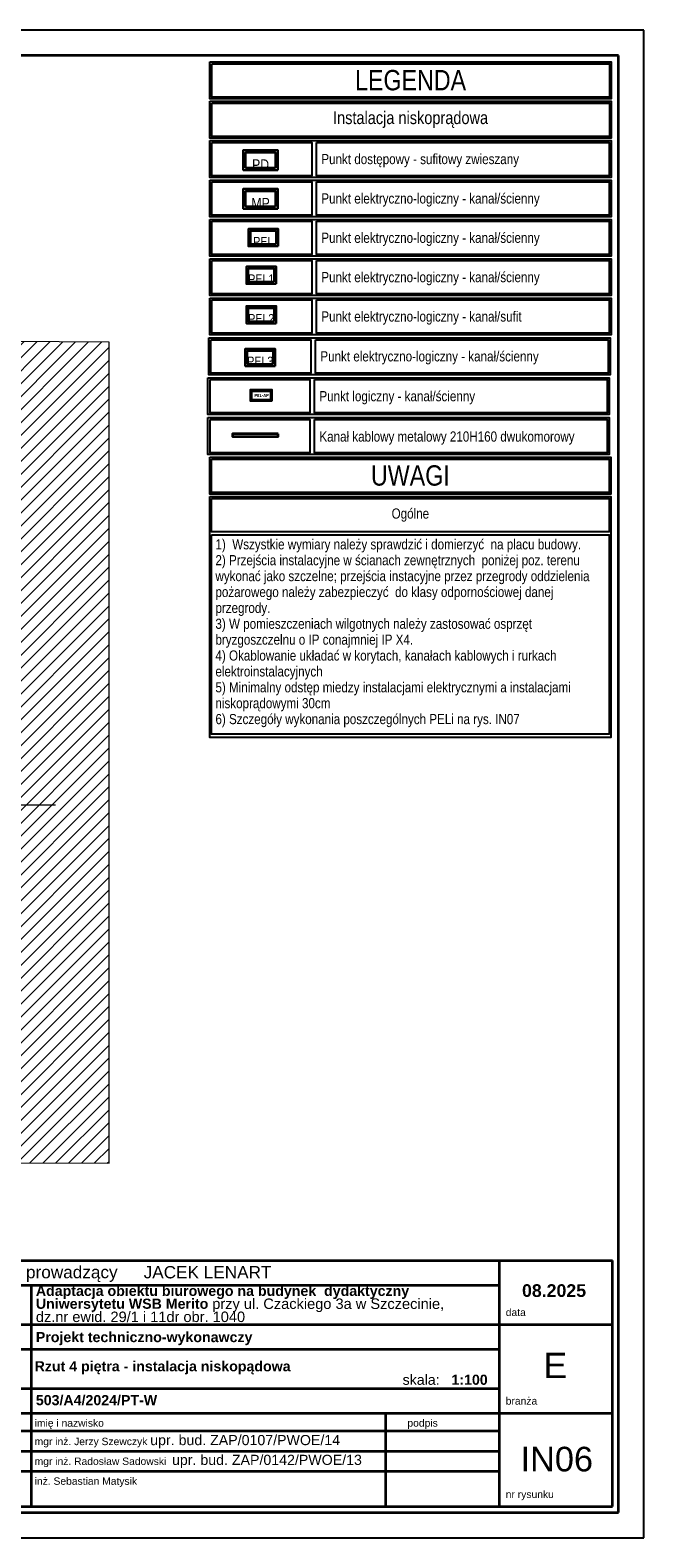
# Model space of a CAD drawing. Header units: millimetres. Extents: x 82175 to 237000, y 24756 to 471700.
# Tile 49 of 256: x 125077 to 137175, y 84492 to 114192. Entities that reach past the tile are written whole.
import ezdxf

# ---------------------------------------------------------------- set-up
doc = ezdxf.new("R2010")
doc.units = ezdxf.units.MM
for name, color, linetype, lineweight in [('!! kanał podpoaraperowy z gniazdami', 6, 'Continuous', 35), ('#EL-IT', 4, 'Continuous', 35), ('arch tabela_Nr_Pióra__100', 7, 'Continuous', 20), ('CP_FRREF', 251, 'Continuous', 35), ('gniazdo', 1, 'Continuous', 30), ('\xa0♦EL - Gniazda', 1, 'Continuous', 35), ('\xa0♦IT - PEL', 8, 'Continuous', 35), ('\xa0♦IT_Opis', 7, 'Continuous', 20)]:
    doc.layers.add(name, color=color, linetype=linetype, lineweight=lineweight)
for name, color, linetype in [('#EL - PELAP', 196, 'Continuous'), ('#EL - Teletechnika', 3, 'Continuous'), ('arch - tabela2', 7, 'Continuous'), ('CP_LINENORM', 253, 'Continuous'), ('stokrotka opisy', 8, 'Continuous')]:
    doc.layers.add(name, color=color, linetype=linetype)
doc.layers.get('gniazdo').off()
doc.styles.add('GENERATED_STYLE_1', font='ARIALN.TTF')
doc.styles.get("Standard").update_dxf_attribs({"font": 'arial.ttf'})
doc.styles.add('STYL_AUTOMATYCZNY_1', font='arial.ttf')
doc.styles.add('STYL_AUTOMATYCZNY_2', font='arial.ttf')

# ---------------------------------------------------------------- blocks, each defined once
blk = doc.blocks.new('pd')
at = {"layer": '#EL - Teletechnika', "color": 1, "lineweight": 30}
blk.add_lwpolyline([(340, 0), (-340, 0), (-340, 394), (340, 394)], close=True, dxfattribs=at)
at = {"layer": '#EL - Teletechnika', "color": 7, "lineweight": 30}
blk.add_lwpolyline([(294, 46), (-294, 46), (-294, 349), (294, 349)], close=True, dxfattribs=at)
at = {"layer": '#EL - Teletechnika', "color": 1, "insert": (0, 108), "char_height": 24.05, "attachment_point": 5, "line_spacing_factor": 0.4}
blk.add_mtext('\\fArial Narrow|b0|i0;{\\H8.7679950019x;\\A1;PD}\\A1;\\fTahoma|b1|i0|c238;\\P', dxfattribs=at)
blk = doc.blocks.new('MP')
at = {"layer": '#EL - Teletechnika', "color": 1, "lineweight": 30}
blk.add_lwpolyline([(229988, 3580), (229400, 3580), (229400, 3921), (229988, 3921)], close=True, dxfattribs=at)
at = {"layer": '#EL - Teletechnika', "color": 7, "lineweight": 30}
blk.add_lwpolyline([(229949, 3619), (229439, 3619), (229439, 3882), (229949, 3882)], close=True, dxfattribs=at)
at = {"layer": '#EL - Teletechnika', "color": 1, "insert": (229694, 3674), "char_height": 20.79, "attachment_point": 5, "line_spacing_factor": 0.4}
blk.add_mtext('\\fArial Narrow|b0|i0;{\\H8.7679950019x;\\A1;MP}\\A1;\\fTahoma|b1|i0|c238;\\P', dxfattribs=at)
blk = doc.blocks.new('PEL2')
at = {"layer": '#EL - Teletechnika', "color": 1, "lineweight": 30}
blk.add_lwpolyline([(-17799.592, 399.8), (-17800.18, 399.8), (-17800.18, 400.141), (-17799.592, 400.141)], close=True, dxfattribs=at)
at = {"layer": '#EL - Teletechnika', "color": 7, "lineweight": 30}
blk.add_lwpolyline([(-17799.631, 399.839), (-17800.141, 399.839), (-17800.141, 400.102), (-17799.631, 400.102)], close=True, dxfattribs=at)
at = {"layer": '#EL - Teletechnika', "color": 1, "insert": (-17799.886, 399.894), "char_height": 0.02079, "attachment_point": 5, "line_spacing_factor": 0.4}
blk.add_mtext('\\fArial Narrow|b0|i0;{\\H8.7679950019x;\\A1;PEL}\\A1;\\fTahoma|b1|i0|c238;\\P', dxfattribs=at)
blk = doc.blocks.new('sdf')
at = {"layer": '#EL - Teletechnika', "color": 1, "lineweight": 30}
blk.add_lwpolyline([(294, 0), (-294, 0), (-294, 341), (294, 341)], close=True, dxfattribs=at)
at = {"layer": '#EL - Teletechnika', "color": 7, "lineweight": 30}
blk.add_lwpolyline([(255, 39), (-255, 39), (-255, 302), (255, 302)], close=True, dxfattribs=at)
at = {"layer": '#EL - Teletechnika', "color": 1, "insert": (0, 94), "char_height": 20.79, "attachment_point": 5, "line_spacing_factor": 0.4}
blk.add_mtext('\\fArial Narrow|b0|i0;{\\H8.7679950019x;\\A1;PEL1}\\A1;\\fTahoma|b1|i0|c238;\\P', dxfattribs=at)
blk = doc.blocks.new('dws')
at = {"layer": '#EL - Teletechnika', "color": 1, "lineweight": 30}
blk.add_lwpolyline([(294, 0), (-294, 0), (-294, 341), (294, 341)], close=True, dxfattribs=at)
at = {"layer": '#EL - Teletechnika', "color": 7, "lineweight": 30}
blk.add_lwpolyline([(255, 39), (-255, 39), (-255, 302), (255, 302)], close=True, dxfattribs=at)
at = {"layer": '#EL - Teletechnika', "color": 1, "insert": (0, 94), "char_height": 20.79, "attachment_point": 5, "line_spacing_factor": 0.4}
blk.add_mtext('\\fArial Narrow|b0|i0;{\\H8.7679950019x;\\A1;PEL2}\\A1;\\fTahoma|b1|i0|c238;\\P', dxfattribs=at)
blk = doc.blocks.new('pel3')
at = {"layer": '#EL - Teletechnika', "color": 1, "lineweight": 30}
blk.add_lwpolyline([(294, 0), (-294, 0), (-294, 341), (294, 341)], close=True, dxfattribs=at)
at = {"layer": '#EL - Teletechnika', "color": 7, "lineweight": 30}
blk.add_lwpolyline([(255, 39), (-255, 39), (-255, 302), (255, 302)], close=True, dxfattribs=at)
at = {"layer": '#EL - Teletechnika', "color": 1, "insert": (0, 94), "char_height": 20.79, "attachment_point": 5, "line_spacing_factor": 0.4}
blk.add_mtext('\\fArial Narrow|b0|i0;{\\H8.7679950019x;\\A1;PEL3}\\A1;\\fTahoma|b1|i0|c238;\\P', dxfattribs=at)
blk = doc.blocks.new('16C009C')
blk.add_lwpolyline([(-40, -171), (-404, -171), (-404, 0), (-40, 0)], close=True)
at = {"insert": (-73, -87), "char_height": 60, "width": 184.87, "attachment_point": 6}
blk.add_mtext('\\fTahoma|b1|i0|c238;\\A1;PEL-AP', dxfattribs=at)
blk = doc.blocks.new('pel-ap')
at = {"layer": '#EL - PELAP', "color": 2}
blk.add_lwpolyline([(208, -209), (-210, -209), (-210, 15), (208, 15)], close=True, dxfattribs=at)
at = {"layer": '#EL - PELAP', "color": 2, "rotation": 359.9999999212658}
blk.add_blockref('16C009C', (221, -12), dxfattribs=at)

msp = doc.modelspace()

# ---------------------------------------------------------------- hatches: boundary and pattern name
at = {"linetype": 'Continuous', "lineweight": 15}
h = msp.add_hatch(dxfattribs=at)
h.set_pattern_fill('Bloczki_ceramiczne_0006', color=8, style=0, pattern_type=2)
h.set_pattern_definition([(45, (-135208.59, 381186.62), (-127.27922, 127.27922), [])])
h.paths.add_polyline_path([(123679, 108064), (123869, 92076), (124010, 91879), (126632, 91872), (126632, 108048)])

# ---------------------------------------------------------------- linework, layer by layer
at = {"layer": '!! kanał podpoaraperowy z gniazdami'}
msp.add_lwpolyline([(129964, 106239), (129069, 106239), (129069, 106189), (129964, 106189)], close=True, dxfattribs=at)
at = {"color": 7, "linetype": 'Continuous', "lineweight": 35}
for p, q in [((118554, 89953), (136554, 89953)), ((119330, 89953), (136286, 89953)), ((134326, 85108), (134326, 89953)), ((136554, 85108), (136554, 89953)), ((123400, 89469), (134326, 89469)), ((125103, 85108), (125103, 89469)), ((123400, 88693), (136554, 88693)), ((123400, 88209), (134326, 88209)), ((123400, 87434), (134326, 87434)), ((123400, 86949), (136554, 86949)), ((132088, 85108), (132088, 86949)), ((132088, 85108), (132088, 86949)), ((123400, 86599), (134326, 86599)), ((125103, 86599), (132120, 86599)), ((125103, 86599), (132088, 86599)), ((123400, 86202), (130384, 86202)), ((125103, 86202), (134326, 86202)), ((123400, 85804), (134326, 85804)), ((118554, 85108), (136554, 85108)), ((125103, 85108), (132120, 85108)), ((126995, 85108), (132623, 85108))]:
    msp.add_line(p, q, dxfattribs=at)
at = {"color": 7}
for points in [[(128622, 113567), (136529, 113567), (136529, 112841), (128622, 112841)], [(128657, 113530), (136494, 113530), (136494, 112874), (128657, 112874)], [(128622, 112792), (136529, 112792), (136529, 112065), (128622, 112065)], [(128657, 112755), (136494, 112755), (136494, 112099), (128657, 112099)], [(128620, 112016), (136527, 112016), (136527, 111289), (128620, 111289)], [(128661, 111979), (130629, 111979), (130629, 111323), (128661, 111323)], [(130723, 111979), (136492, 111979), (136492, 111323), (130723, 111323)], [(128620, 111240), (136527, 111240), (136527, 110514), (128620, 110514)], [(128661, 111204), (130629, 111204), (130629, 110547), (128661, 110547)], [(130723, 111204), (136492, 111204), (136492, 110547), (130723, 110547)], [(128620, 110465), (136527, 110465), (136527, 109739), (128620, 109739)], [(128661, 110429), (130629, 110429), (130629, 109772), (128661, 109772)], [(130723, 110429), (136492, 110429), (136492, 109772), (130723, 109772)], [(128620, 109690), (136527, 109690), (136527, 108964), (128620, 108964)], [(128661, 109653), (130629, 109653), (130629, 108997), (128661, 108997)], [(130723, 109653), (136492, 109653), (136492, 108997), (130723, 108997)], [(128620, 108915), (136527, 108915), (136527, 108189), (128620, 108189)], [(128661, 108878), (130629, 108878), (130629, 108222), (128661, 108222)], [(130723, 108878), (136492, 108878), (136492, 108222), (130723, 108222)], [(128601, 108130), (136508, 108130), (136508, 107404), (128601, 107404)], [(128642, 108093), (130611, 108093), (130611, 107437), (128642, 107437)], [(130704, 108093), (136473, 108093), (136473, 107437), (130704, 107437)], [(128582, 107345), (136489, 107345), (136489, 106619), (128582, 106619)], [(128623, 107308), (130592, 107308), (130592, 106652), (128623, 106652)], [(130685, 107308), (136454, 107308), (136454, 106652), (130685, 106652)], [(128582, 106561), (136489, 106561), (136489, 105834), (128582, 105834)], [(128623, 106524), (130592, 106524), (130592, 105867), (128623, 105867)], [(130685, 106524), (136454, 106524), (136454, 105867), (130685, 105867)], [(128619, 105780), (136526, 105780), (136526, 105054), (128619, 105054)], [(128619, 105780), (136526, 105780), (136526, 105054), (128619, 105054)], [(128654, 105743), (136491, 105743), (136491, 105087), (128654, 105087)], [(128619, 105005), (136526, 105005), (136526, 100261), (128619, 100261)], [(128654, 104968), (136491, 104968), (136491, 104312), (128654, 104312)], [(128654, 104250), (136491, 104250), (136491, 100323), (128654, 100323)]]:
    msp.add_lwpolyline(points, close=True, dxfattribs=at)
at = {"color": 8, "linetype": 'Continuous', "lineweight": 13, "ltscale": 100, "flags": 128}
msp.add_lwpolyline([(123679, 108064), (123869, 92076), (124010, 91879), (126632, 91872), (126632, 108048)], close=True, dxfattribs=at)
at = {"layer": 'CP_FRREF'}
for p, q in [((136675, 113692), (83675, 113692)), ((136675, 84992), (136675, 113692)), ((83675, 84992), (136675, 84992))]:
    msp.add_line(p, q, dxfattribs=at)
at = {"layer": 'CP_LINENORM', "linetype": 'Continuous'}
for p, q in [((137175, 114192), (82175, 114192)), ((137175, 84492), (137175, 114192)), ((82175, 84492), (137175, 84492))]:
    msp.add_line(p, q, dxfattribs=at)
at = {"layer": '\xa0♦IT_Opis', "color": 6, "linetype": 'Continuous'}
msp.add_line((122457, 98930), (125580, 98930), dxfattribs=at)

# ---------------------------------------------------------------- block references
at = {"layer": '#EL-IT', "rotation": 360}
msp.add_blockref('pel-ap', (129632, 107095), dxfattribs=at)
at = {"xscale": 1000, "yscale": 1000, "zscale": 1000}
msp.add_blockref('PEL2', (17929559, -289866), dxfattribs=at)
at = {"layer": 'gniazdo', "xscale": 1.156525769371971, "yscale": 1.156525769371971, "zscale": 1.156525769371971, "rotation": 360}
msp.add_blockref('MP', (-136028, 106533), dxfattribs=at)
at = {"layer": '\xa0♦EL - Gniazda'}
for name, p in [('sdf', (129633, 109194)), ('dws', (129633, 108414)), ('pel3', (129613, 107574))]:
    msp.add_blockref(name, p, dxfattribs=at)
at = {"layer": '\xa0♦IT - PEL'}
msp.add_blockref('pd', (129619, 111434), dxfattribs=at)

# ---------------------------------------------------------------- texts
at = {"color": 7, "linetype": 'Continuous', "lineweight": 35}
for s, insert, char_height, attachment_point, style in [('\\A1;{\\pql;\\fArial|b0|i0|c238|p0;\\W1.000000;architekt prowadzący}', (123623, 89690), 242.24, 4, 'STYL_AUTOMATYCZNY_1'), ('\\A1;{\\pql;\\fArial|b0|i0|c238|p0;\\W1.000000;JACEK LENART}', (127315, 89723), 242.24, 4, 'STYL_AUTOMATYCZNY_1'), ('\\A1;{\\pql;\\fArial|b0|i0|c238|p0;\\W1.000000;data}', (134452, 88933), 145.34, 4, 'STYL_AUTOMATYCZNY_1'), ('\\pxql;\\fArial|b1|i0|c238|p0;\\A1;Rzut 4 piętra - instalacja niskopądowa', (125166, 87842), 200, 4, 'STYL_AUTOMATYCZNY_2'), ('\\pxql;\\fArial|b0|i0|c238|p0;\\A1;skala:   \\fArial|b1|i0|c238|p0;1:100', (132419, 87605), 200, 4, 'STYL_AUTOMATYCZNY_1'), ('\\A1;{\\pql;\\fArial|b0|i0|c238|p0;\\W1.000000;branża}', (134452, 87189), 145.34, 4, 'STYL_AUTOMATYCZNY_1'), ('\\A1;{\\pql;\\fArial|b0|i0|c238|p0;\\W1.000000;imię i nazwisko}', (125166, 86732), 145.34, 4, 'STYL_AUTOMATYCZNY_1'), ('\\A1;{\\pql;\\fArial|b0|i0|c238|p0;\\W1.000000;podpis}', (132514, 86733), 145.34, 4, 'STYL_AUTOMATYCZNY_1'), ('\\pxql;mgr inż. Jerzy Szewczyk \\H1.3761001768x;upr. bud. ZAP/0107/PWOE/14', (125166, 86388), 145.34, 4, 'STYL_AUTOMATYCZNY_1'), ('\\pxql;mgr inż. Radosław Sadowski  \\H1.3761001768x;upr. bud. ZAP/0142/PWOE/13', (125166, 85998), 145.34, 4, 'STYL_AUTOMATYCZNY_1'), ('\\pxqc;\\fArial|b0|i0|c238|p0;\\A1;IN06', (135458, 86040), 484.48, 5, 'STYL_AUTOMATYCZNY_1'), ('\\pxql;\\fArial|b0|i0|c238|p0;\\A1;inż. Sebastian Matysik', (125166, 85588), 145.34, 4, 'STYL_AUTOMATYCZNY_1'), ('\\A1;{\\pql;\\fArial|b0|i0|c238|p0;\\W1.000000;nr rysunku}', (134452, 85328), 145.34, 4, 'STYL_AUTOMATYCZNY_1')]:
    msp.add_mtext(s, dxfattribs=dict(at, insert=insert, char_height=char_height, attachment_point=attachment_point, style=style))
at = {"color": 7, "linetype": 'Continuous', "lineweight": 13, "insert": (125190, 89099), "char_height": 200, "width": 8787.67, "attachment_point": 4, "line_spacing_factor": 0.751632, "style": 'STYL_AUTOMATYCZNY_2'}
msp.add_mtext('\\A1;{\\pql;\\fArial|b1|i0|c238|p0;\\W1.000000;Adaptacja obiektu biurowego na budynek  dydaktyczny Uniwersytetu WSB Merito\\fArial|b0|i0|c238|p0;\\W1.000000; \\fArial|b0|i0|c238|p0;\\H1.029412x;\\W1.000000;przy ul. Czackiego 3a w Szczecinie,\\P\\pql;\\fArial|b0|i0|c238|p0;\\W1.000000;dz.nr ewid. 29/1 i 11dr obr. 1040}', dxfattribs=at)
at = {"color": 7, "linetype": 'Continuous', "lineweight": 13, "style": 'STYL_AUTOMATYCZNY_2'}
for s, insert, char_height, attachment_point in [('\\A1;{\\pqc;\\fArial|b1|i0|c238|p0;\\W1.000000;0\\fArial|b1|i0|c238|p0;\\W1.000000;8\\fArial|b1|i0|c238|p0;\\W1.000000;.2025}', (135404, 89361), 250, 5), ('\\A1;{\\pql;\\fArial|b1|i0|c238|p0;\\W1.000000;Projekt techniczn\\fArial|b1|i0|c238|p0;\\W1.000000;o-wykonawczy}', (125190, 88417), 200, 4), ('\\A1;{\\pql;\\fArial|b1|i0|c238|p0;\\W1.000000;503/A4/2024/PT\\fArial|b1|i0|c238|p0;\\W1.000000;-W}', (125190, 87202), 200, 4)]:
    msp.add_mtext(s, dxfattribs=dict(at, insert=insert, char_height=char_height, attachment_point=attachment_point))
at = {"layer": 'arch - tabela2', "color": 7, "linetype": 'Continuous', "insert": (128730, 104164), "char_height": 200, "width": 7749.28, "attachment_point": 1, "line_spacing_factor": 0.938717, "style": 'GENERATED_STYLE_1'}
msp.add_mtext('{\\fArial Narrow|b0|i0|c238;1)  Wszystkie wymiary należy sprawdzić i domierzyć  na placu budowy.\\P2) Przejścia instalacyjne w ścianach zewnętrznych  poniżej poz. terenu wykonać jako szczelne; przejścia instacyjne przez przegrody oddzielenia pożarowego należy zabezpieczyć  do klasy odpornościowej danej przegrody.\\P3) W pomieszczeniach wilgotnych należy zastosować osprzęt bryzgoszczelnu o IP conajmniej IP X4.\\P4) Okablowanie układać w korytach, kanałach kablowych i rurkach elektroinstalacyjnych\\P5) Minimalny odstęp miedzy instalacjami elektrycznymi a instalacjami niskoprądowymi 30cm\\P6) Szczegóły wykonania poszczególnych PELi na rys. IN07\\P\\P\\P}\\P', dxfattribs=at)
at = {"layer": 'arch tabela_Nr_Pióra__100', "linetype": 'Continuous', "insert": (135428, 87889), "char_height": 500, "attachment_point": 5}
msp.add_mtext('E', dxfattribs=at)
at = {"layer": 'stokrotka opisy', "color": 7, "style": 'GENERATED_STYLE_1'}
for s, insert, char_height, width, attachment_point in [('\\pxsm1.5;LEGENDA', (132576, 113204), 400, 1827.81, 5), ('\\pxsm1.5;Instalacja niskoprądowa', (132576, 112429), 250, 3431.28, 5), ('\\pxsm1.5;Punkt dostępowy - sufitowy zwieszany', (130817, 111753), 200, 4563.68, 1), ('\\pxsm1.5;Punkt elektryczno-logiczny - kanał\\C6;/ścienny', (130817, 110977), 200, 4563.68, 1), ('\\pxsm1.5;Punkt elektryczno-logiczny - kanał\\C6;/ścienny', (130817, 110202), 200, 4563.68, 1), ('\\pxsm1.5;Punkt elektryczno-logiczny - kanał\\C6;/ścienny', (130817, 109427), 200, 4563.68, 1), ('\\pxsm1.5;Punkt elektryczno-logiczny - kanał\\C6;/sufit', (130817, 108652), 200, 4563.68, 1), ('\\pxsm1.5;Punkt elektryczno-logiczny - kanał\\C6;/ścienny', (130798, 107867), 200, 4563.68, 1), ('\\pxsm1.5;Punkt logiczny - kanał\\C6;/ścienny', (130779, 107082), 200, 4563.68, 1), ('\\pxsm1.5;Kanał kablowy metalowy 210H160 dwukomorowy', (130779, 106287), 200, 5616.57, 1), ('\\pxsm1.5;UWAGI', (132572, 105417), 400, 1827.81, 5), ('\\pxsm1.5;Ogólne', (132572, 104640), 200, 7152.8, 5)]:
    msp.add_mtext(s, dxfattribs=dict(at, insert=insert, char_height=char_height, width=width, attachment_point=attachment_point))

doc.saveas('drawing.dxf')
